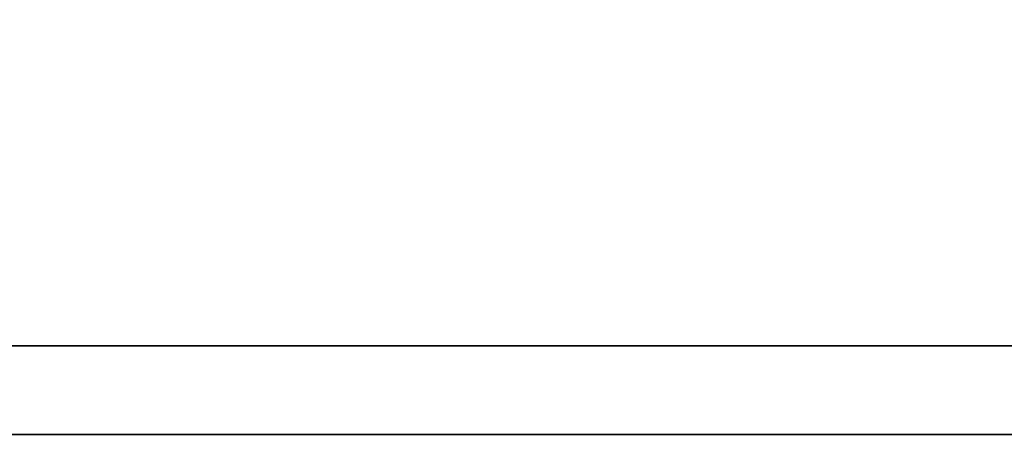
# Model space of a CAD drawing. Header units: millimetres. Extents: x 716 to 1311, y 158 to 389.
# Tile 26 of 56: x 1105.98 to 1110.62, y 216.34 to 218.3. Entities that reach past the tile are written whole.
import ezdxf

# ---------------------------------------------------------------- set-up
doc = ezdxf.new("R2010")
doc.units = ezdxf.units.MM
doc.header["$LTSCALE"] = 10
doc.layers.add('DIM', color=4, linetype='Continuous')
doc.layers.add('layer 1', color=7, linetype='Continuous')

# ---------------------------------------------------------------- blocks, each defined once
blk = doc.blocks.new('TBI MOTION logo(完整正式版)')
at = {"layer": 'layer 1', "color": 22, "lineweight": 35}
blk.add_open_spline([(75.90875, -9.47875), (75.90875, -9.47875), (75.90875, -12.28625), (75.90875, -12.28625), (75.90875, -12.28625), (75.90875, -12.28625), (75.90875, -12.47875), (75.90875, -12.47875), (75.90875, -12.47875), (75.90875, -12.47875), (75.71625, -12.47875), (75.71625, -12.47875), (75.71625, -12.47875), (75.71625, -12.47875), (-88.32875, -12.47875), (-88.32875, -12.47875), (-88.32875, -12.47875), (-88.32875, -12.47875), (-88.32875, -13.29375), (-88.32875, -13.29375), (-88.32875, -13.29375), (-88.32875, -13.29375), (82.89125, -13.29375), (82.89125, -13.29375), (82.89125, -13.29375), (82.89125, -13.29375), (75.90875, -9.47875), (75.90875, -9.47875)], degree=3, knots=[0, 0, 0, 0, 0.1428571, 0.1428571, 0.1428571, 0.1428572, 0.2857143, 0.2857143, 0.2857143, 0.2857143, 0.4285714, 0.4285714, 0.4285714, 0.4285714, 0.5714286, 0.5714286, 0.5714286, 0.5714286, 0.7142857, 0.7142857, 0.7142857, 0.7142857, 0.8571429, 0.8571429, 0.8571429, 0.8571429, 1, 1, 1, 1], dxfattribs=at)

msp = doc.modelspace()

# ---------------------------------------------------------------- block references
at = {"layer": 'DIM', "color": 7, "xscale": 0.512275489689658, "yscale": 0.512275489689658, "zscale": 0.512275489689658}
msp.add_blockref('TBI MOTION logo(完整正式版)', (1143.8176, 223.1518), dxfattribs=at)

doc.saveas('drawing.dxf')
